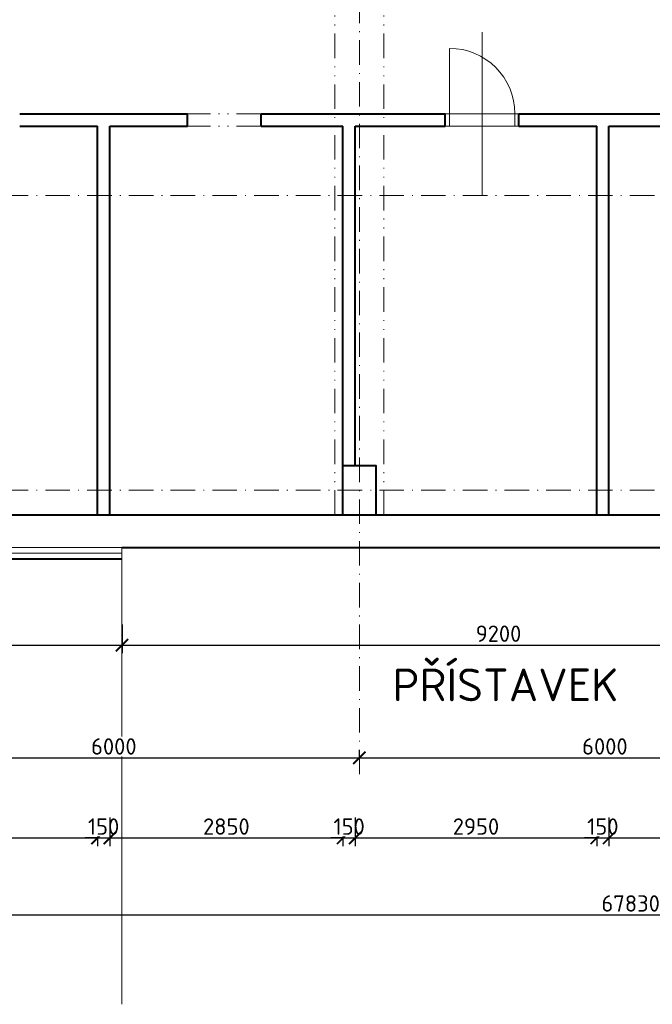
# Model space of a CAD drawing. Header units: metres. Extents: x -115250 to 1551995, y -140807 to 374743.
# Tile 130 of 205: x 68497 to 76226, y 139198 to 151231. Entities that reach past the tile are written whole.
import ezdxf

# ---------------------------------------------------------------- set-up
doc = ezdxf.new("R2010")
doc.units = ezdxf.units.M
doc.header["$LTSCALE"] = 100
doc.header["$PDMODE"] = 3
doc.header["$PDSIZE"] = 150
doc.linetypes.add('0102aČERCHOVANÁ', pattern=[5.1, 3, -1, 0.1, -1])
doc.linetypes.add('0103aDVOJČERCHOVANÁ', pattern=[6.2, 3, -1, 0.1, -1, 0.1, -1])
doc.layers.get('Defpoints').update_dxf_attribs({"lineweight": 9})
for name, color, linetype, lineweight in [('010-izolace EPS', 12, '0109IZOLACEEPS', 9), ('010-kota', 3, 'Continuous', 9), ('010-tlusta', 10, 'Continuous', 40), ('910-dvere', 7, 'Continuous', 15), ('910-osa', 8, '0102aČERCHOVANÁ', 9), ('910-popis', 3, 'Continuous', 9), ('910-tenka', 4, 'Continuous', 15), ('910-tenka nad', 4, '0103aDVOJČERCHOVANÁ', 15), ('910-tlusta', 6, 'Continuous', 40)]:
    doc.layers.add(name, color=color, linetype=linetype, lineweight=lineweight)
doc.styles.add('ISOCPEUR', font='isocpeur.ttf')
doc.styles.get("Standard").update_dxf_attribs({"font": 'isocpeur.ttf'})
doc.linetypes.add('0109IZOLACEEPS', pattern='A,1e-05,[2,atsunami.shx,S=0.4871,R=0,X=0,Y=0],-0.9742,[2,atsunami.shx,S=0.4871,R=180,X=0,Y=0],-1e-05', length=0.97422)
doc.dimstyles.new('TSUNAMI_100', dxfattribs={"dimscale": 100, "dimtxt": 2, "dimasz": 1.5, "dimexe": 1, "dimexo": 2, "dimgap": 0.4, "dimtad": 1, "dimdec": 0, "dimrnd": 5, "dimzin": 0, "dimtxsty": 'ISOCPEUR', "dimblk1": 'ARCHTICK', "dimblk2": 'ARCHTICK', "dimsah": 1, "dimcen": 0.09, "dimdle": 1, "dimclrd": 256, "dimclre": 256, "dimclrt": 256, "dimadec": 0, "dimazin": 0, "dimtfac": 1, "dimtdec": 0, "dimtix": 1, "dimtmove": 1, "dimatfit": 3, "dimfxlon": 1, "dimtfill": 1, "dimtolj": 1, "dimtzin": 0, "dimarcsym": 0})

# ---------------------------------------------------------------- blocks, each defined once
blk = doc.blocks.new('_ARCHTICK')
at = {"color": 0, "linetype": 'ByBlock', "const_width": 0.15}
blk.add_lwpolyline([(-0.5, -0.5), (0.5, 0.5)], dxfattribs=at)
blk = doc.blocks.new('*D539')
at = {"layer": '010-kota', "lineweight": -2, "transparency": 16777216}
for p, q in [((66647, 142210), (66647, 142310)), ((72647, 142210), (72647, 142310)), ((66547, 142210), (72747, 142210))]:
    blk.add_line(p, q, dxfattribs=at)
at = {"layer": 'Defpoints', "color": 0, "transparency": 16777216}
for p in [(66647, 142210), (72647, 142210), (72647, 142210)]:
    blk.add_point(p, dxfattribs=at)
at = {"layer": '010-kota', "lineweight": -2, "transparency": 16777216, "xscale": 150, "yscale": 150, "zscale": 150, "rotation": 180}
blk.add_blockref('_ARCHTICK', (66647, 142210), dxfattribs=at)
at = {"layer": '010-kota', "lineweight": -2, "transparency": 16777216, "xscale": 150, "yscale": 150, "zscale": 150}
blk.add_blockref('_ARCHTICK', (72647, 142210), dxfattribs=at)
at = {"layer": '010-kota', "transparency": 16777216, "insert": (69647, 142350), "char_height": 200, "attachment_point": 5, "style": 'ISOCPEUR', "bg_fill": 3, "box_fill_scale": 1.1, "bg_fill_color": 256, "bg_fill_true_color": 13158600, "bg_fill_transparency": 0}
blk.add_mtext('\\A1;6000', dxfattribs=at)
blk = doc.blocks.new('*D540')
at = {"layer": '010-kota', "lineweight": -2, "transparency": 16777216}
for p, q in [((72647, 142210), (72647, 142310)), ((78647, 142210), (78647, 142310)), ((72547, 142210), (78747, 142210))]:
    blk.add_line(p, q, dxfattribs=at)
at = {"layer": 'Defpoints', "color": 0, "transparency": 16777216}
for p in [(72647, 142210), (78647, 142210), (78647, 142210)]:
    blk.add_point(p, dxfattribs=at)
at = {"layer": '010-kota', "lineweight": -2, "transparency": 16777216, "xscale": 150, "yscale": 150, "zscale": 150, "rotation": 180}
blk.add_blockref('_ARCHTICK', (72647, 142210), dxfattribs=at)
at = {"layer": '010-kota', "lineweight": -2, "transparency": 16777216, "xscale": 150, "yscale": 150, "zscale": 150}
blk.add_blockref('_ARCHTICK', (78647, 142210), dxfattribs=at)
at = {"layer": '010-kota', "transparency": 16777216, "insert": (75647, 142350), "char_height": 200, "attachment_point": 5, "style": 'ISOCPEUR', "bg_fill": 3, "box_fill_scale": 1.1, "bg_fill_color": 256, "bg_fill_true_color": 13158600, "bg_fill_transparency": 0}
blk.add_mtext('\\A1;6000', dxfattribs=at)
blk = doc.blocks.new('*D552')
at = {"layer": '010-kota', "lineweight": -2, "transparency": 16777216}
for p, q in [((64737, 141481), (64737, 141131)), ((69447, 141481), (69447, 141131)), ((64637, 141231), (69547, 141231))]:
    blk.add_line(p, q, dxfattribs=at)
at = {"layer": 'Defpoints', "color": 0, "transparency": 16777216}
for p in [(64737, 145181), (69447, 145181), (69447, 141231)]:
    blk.add_point(p, dxfattribs=at)
at = {"layer": '010-kota', "lineweight": -2, "transparency": 16777216, "xscale": 150, "yscale": 150, "zscale": 150, "rotation": 180}
blk.add_blockref('_ARCHTICK', (64737, 141231), dxfattribs=at)
at = {"layer": '010-kota', "lineweight": -2, "transparency": 16777216, "xscale": 150, "yscale": 150, "zscale": 150}
blk.add_blockref('_ARCHTICK', (69447, 141231), dxfattribs=at)
at = {"layer": '010-kota', "transparency": 16777216, "insert": (67092, 141371), "char_height": 200, "attachment_point": 5, "style": 'ISOCPEUR', "bg_fill": 3, "box_fill_scale": 1.1, "bg_fill_color": 256, "bg_fill_true_color": 13158600, "bg_fill_transparency": 0}
blk.add_mtext('\\A1;4710', dxfattribs=at)
blk = doc.blocks.new('*D553')
at = {"layer": '010-kota', "lineweight": -2, "transparency": 16777216}
for p, q in [((69447, 141481), (69447, 141131)), ((69597, 141481), (69597, 141131)), ((69447, 141231), (69297, 141231)), ((69447, 141231), (69597, 141231)), ((69597, 141231), (69747, 141231))]:
    blk.add_line(p, q, dxfattribs=at)
at = {"layer": 'Defpoints', "color": 0, "transparency": 16777216}
for p in [(69447, 145181), (69597, 145181)]:
    blk.add_point(p, dxfattribs=at)
at = {"layer": '010-kota', "lineweight": -2, "transparency": 16777216, "xscale": 150, "yscale": 150, "zscale": 150}
blk.add_blockref('_ARCHTICK', (69447, 141231), dxfattribs=at)
at = {"layer": '010-kota', "lineweight": -2, "transparency": 16777216, "xscale": 150, "yscale": 150, "zscale": 150, "rotation": 180}
blk.add_blockref('_ARCHTICK', (69597, 141231), dxfattribs=at)
at = {"layer": '010-kota', "transparency": 16777216, "insert": (69522, 141371), "char_height": 200, "attachment_point": 5, "style": 'ISOCPEUR', "bg_fill": 3, "box_fill_scale": 1.1, "bg_fill_color": 256, "bg_fill_true_color": 13158600, "bg_fill_transparency": 0}
blk.add_mtext('\\A1;150', dxfattribs=at)
at = {"layer": 'Defpoints', "color": 0, "transparency": 16777216}
blk.add_point((69597, 141231), dxfattribs=at)
blk = doc.blocks.new('*D554')
at = {"layer": '010-kota', "lineweight": -2, "transparency": 16777216}
for p, q in [((69597, 141481), (69597, 141131)), ((72447, 141481), (72447, 141131)), ((69497, 141231), (72547, 141231))]:
    blk.add_line(p, q, dxfattribs=at)
at = {"layer": 'Defpoints', "color": 0, "transparency": 16777216}
for p in [(69597, 145181), (72447, 145181), (72447, 141231)]:
    blk.add_point(p, dxfattribs=at)
at = {"layer": '010-kota', "lineweight": -2, "transparency": 16777216, "xscale": 150, "yscale": 150, "zscale": 150, "rotation": 180}
blk.add_blockref('_ARCHTICK', (69597, 141231), dxfattribs=at)
at = {"layer": '010-kota', "lineweight": -2, "transparency": 16777216, "xscale": 150, "yscale": 150, "zscale": 150}
blk.add_blockref('_ARCHTICK', (72447, 141231), dxfattribs=at)
at = {"layer": '010-kota', "transparency": 16777216, "insert": (71022, 141371), "char_height": 200, "attachment_point": 5, "style": 'ISOCPEUR', "bg_fill": 3, "box_fill_scale": 1.1, "bg_fill_color": 256, "bg_fill_true_color": 13158600, "bg_fill_transparency": 0}
blk.add_mtext('\\A1;2850', dxfattribs=at)
blk = doc.blocks.new('*D555')
at = {"layer": '010-kota', "lineweight": -2, "transparency": 16777216}
for p, q in [((72447, 141481), (72447, 141131)), ((72597, 141481), (72597, 141131)), ((72447, 141231), (72297, 141231)), ((72447, 141231), (72597, 141231)), ((72597, 141231), (72747, 141231))]:
    blk.add_line(p, q, dxfattribs=at)
at = {"layer": 'Defpoints', "color": 0, "transparency": 16777216}
for p in [(72447, 145781), (72597, 145781)]:
    blk.add_point(p, dxfattribs=at)
at = {"layer": '010-kota', "lineweight": -2, "transparency": 16777216, "xscale": 150, "yscale": 150, "zscale": 150}
blk.add_blockref('_ARCHTICK', (72447, 141231), dxfattribs=at)
at = {"layer": '010-kota', "lineweight": -2, "transparency": 16777216, "xscale": 150, "yscale": 150, "zscale": 150, "rotation": 180}
blk.add_blockref('_ARCHTICK', (72597, 141231), dxfattribs=at)
at = {"layer": '010-kota', "transparency": 16777216, "insert": (72522, 141371), "char_height": 200, "attachment_point": 5, "style": 'ISOCPEUR', "bg_fill": 3, "box_fill_scale": 1.1, "bg_fill_color": 256, "bg_fill_true_color": 13158600, "bg_fill_transparency": 0}
blk.add_mtext('\\A1;150', dxfattribs=at)
at = {"layer": 'Defpoints', "color": 0, "transparency": 16777216}
blk.add_point((72597, 141231), dxfattribs=at)
blk = doc.blocks.new('*D556')
at = {"layer": '010-kota', "lineweight": -2, "transparency": 16777216}
for p, q in [((72597, 141481), (72597, 141131)), ((75547, 141481), (75547, 141131)), ((72497, 141231), (75647, 141231))]:
    blk.add_line(p, q, dxfattribs=at)
at = {"layer": 'Defpoints', "color": 0, "transparency": 16777216}
for p in [(72597, 145781), (75547, 145781), (75547, 141231)]:
    blk.add_point(p, dxfattribs=at)
at = {"layer": '010-kota', "lineweight": -2, "transparency": 16777216, "xscale": 150, "yscale": 150, "zscale": 150, "rotation": 180}
blk.add_blockref('_ARCHTICK', (72597, 141231), dxfattribs=at)
at = {"layer": '010-kota', "lineweight": -2, "transparency": 16777216, "xscale": 150, "yscale": 150, "zscale": 150}
blk.add_blockref('_ARCHTICK', (75547, 141231), dxfattribs=at)
at = {"layer": '010-kota', "transparency": 16777216, "insert": (74072, 141371), "char_height": 200, "attachment_point": 5, "style": 'ISOCPEUR', "bg_fill": 3, "box_fill_scale": 1.1, "bg_fill_color": 256, "bg_fill_true_color": 13158600, "bg_fill_transparency": 0}
blk.add_mtext('\\A1;2950', dxfattribs=at)
blk = doc.blocks.new('*D557')
at = {"layer": '010-kota', "lineweight": -2, "transparency": 16777216}
for p, q in [((75547, 141481), (75547, 141131)), ((75697, 141481), (75697, 141131)), ((75547, 141231), (75397, 141231)), ((75547, 141231), (75697, 141231)), ((75697, 141231), (75847, 141231))]:
    blk.add_line(p, q, dxfattribs=at)
at = {"layer": 'Defpoints', "color": 0, "transparency": 16777216}
for p in [(75547, 145181), (75697, 145181)]:
    blk.add_point(p, dxfattribs=at)
at = {"layer": '010-kota', "lineweight": -2, "transparency": 16777216, "xscale": 150, "yscale": 150, "zscale": 150}
blk.add_blockref('_ARCHTICK', (75547, 141231), dxfattribs=at)
at = {"layer": '010-kota', "lineweight": -2, "transparency": 16777216, "xscale": 150, "yscale": 150, "zscale": 150, "rotation": 180}
blk.add_blockref('_ARCHTICK', (75697, 141231), dxfattribs=at)
at = {"layer": '010-kota', "transparency": 16777216, "insert": (75622, 141371), "char_height": 200, "attachment_point": 5, "style": 'ISOCPEUR', "bg_fill": 3, "box_fill_scale": 1.1, "bg_fill_color": 256, "bg_fill_true_color": 13158600, "bg_fill_transparency": 0}
blk.add_mtext('\\A1;150', dxfattribs=at)
at = {"layer": 'Defpoints', "color": 0, "transparency": 16777216}
blk.add_point((75697, 141231), dxfattribs=at)
blk = doc.blocks.new('*D558')
at = {"layer": '010-kota', "lineweight": -2, "transparency": 16777216}
for p, q in [((75697, 141481), (75697, 141131)), ((78447, 141481), (78447, 141131)), ((75597, 141231), (78547, 141231))]:
    blk.add_line(p, q, dxfattribs=at)
at = {"layer": 'Defpoints', "color": 0, "transparency": 16777216}
for p in [(75697, 145181), (78447, 145181), (78447, 141231)]:
    blk.add_point(p, dxfattribs=at)
at = {"layer": '010-kota', "lineweight": -2, "transparency": 16777216, "xscale": 150, "yscale": 150, "zscale": 150, "rotation": 180}
blk.add_blockref('_ARCHTICK', (75697, 141231), dxfattribs=at)
at = {"layer": '010-kota', "lineweight": -2, "transparency": 16777216, "xscale": 150, "yscale": 150, "zscale": 150}
blk.add_blockref('_ARCHTICK', (78447, 141231), dxfattribs=at)
at = {"layer": '010-kota', "transparency": 16777216, "insert": (77072, 141371), "char_height": 200, "attachment_point": 5, "style": 'ISOCPEUR', "bg_fill": 3, "box_fill_scale": 1.1, "bg_fill_color": 256, "bg_fill_true_color": 13158600, "bg_fill_transparency": 0}
blk.add_mtext('\\A1;2750', dxfattribs=at)
blk = doc.blocks.new('*D585')
at = {"layer": '010-kota', "lineweight": -2, "transparency": 16777216}
for p, q in [((42047, 140541), (42047, 140191)), ((109877, 140541), (109877, 140191)), ((41947, 140291), (109977, 140291))]:
    blk.add_line(p, q, dxfattribs=at)
at = {"layer": 'Defpoints', "color": 0, "transparency": 16777216}
for p in [(42047, 144781), (109877, 144781), (109877, 140291)]:
    blk.add_point(p, dxfattribs=at)
at = {"layer": '010-kota', "lineweight": -2, "transparency": 16777216, "xscale": 150, "yscale": 150, "zscale": 150, "rotation": 180}
blk.add_blockref('_ARCHTICK', (42047, 140291), dxfattribs=at)
at = {"layer": '010-kota', "lineweight": -2, "transparency": 16777216, "xscale": 150, "yscale": 150, "zscale": 150}
blk.add_blockref('_ARCHTICK', (109877, 140291), dxfattribs=at)
at = {"layer": '010-kota', "transparency": 16777216, "insert": (75962, 140431), "char_height": 200, "attachment_point": 5, "style": 'ISOCPEUR', "bg_fill": 3, "box_fill_scale": 1.1, "bg_fill_color": 256, "bg_fill_true_color": 13158600, "bg_fill_transparency": 0}
blk.add_mtext('\\A1;67830', dxfattribs=at)
blk = doc.blocks.new('*D757')
at = {"layer": '010-kota', "lineweight": -2, "transparency": 16777216}
for p, q in [((63797, 143838), (63797, 143488)), ((69747, 143838), (69747, 143488)), ((63697, 143588), (69847, 143588))]:
    blk.add_line(p, q, dxfattribs=at)
at = {"layer": 'Defpoints', "color": 0, "transparency": 16777216}
for p in [(63797, 144781), (69747, 144781), (69747, 143588)]:
    blk.add_point(p, dxfattribs=at)
at = {"layer": '010-kota', "lineweight": -2, "transparency": 16777216, "xscale": 150, "yscale": 150, "zscale": 150, "rotation": 180}
blk.add_blockref('_ARCHTICK', (63797, 143588), dxfattribs=at)
at = {"layer": '010-kota', "lineweight": -2, "transparency": 16777216, "xscale": 150, "yscale": 150, "zscale": 150}
blk.add_blockref('_ARCHTICK', (69747, 143588), dxfattribs=at)
at = {"layer": '010-kota', "transparency": 16777216, "insert": (66772, 143728), "char_height": 200, "attachment_point": 5, "style": 'ISOCPEUR', "bg_fill": 3, "box_fill_scale": 1.1, "bg_fill_color": 256, "bg_fill_true_color": 13158600, "bg_fill_transparency": 0}
blk.add_mtext('\\A1;5950', dxfattribs=at)
blk = doc.blocks.new('*D758')
at = {"layer": '010-kota', "lineweight": -2, "transparency": 16777216}
for p, q in [((69747, 143838), (69747, 143488)), ((78947, 143838), (78947, 143488)), ((69647, 143588), (79047, 143588))]:
    blk.add_line(p, q, dxfattribs=at)
at = {"layer": 'Defpoints', "color": 0, "transparency": 16777216}
for p in [(69747, 144781), (78947, 144781), (78947, 143588)]:
    blk.add_point(p, dxfattribs=at)
at = {"layer": '010-kota', "lineweight": -2, "transparency": 16777216, "xscale": 150, "yscale": 150, "zscale": 150, "rotation": 180}
blk.add_blockref('_ARCHTICK', (69747, 143588), dxfattribs=at)
at = {"layer": '010-kota', "lineweight": -2, "transparency": 16777216, "xscale": 150, "yscale": 150, "zscale": 150}
blk.add_blockref('_ARCHTICK', (78947, 143588), dxfattribs=at)
at = {"layer": '010-kota', "transparency": 16777216, "insert": (74347, 143728), "char_height": 200, "attachment_point": 5, "style": 'ISOCPEUR', "bg_fill": 3, "box_fill_scale": 1.1, "bg_fill_color": 256, "bg_fill_true_color": 13158600, "bg_fill_transparency": 0}
blk.add_mtext('\\A1;9200', dxfattribs=at)

msp = doc.modelspace()

# ---------------------------------------------------------------- linework, layer by layer
at = {"layer": '910-dvere'}
for p, q in [((74147, 149085.5), (74147, 151077)), ((73747, 149931.2), (73747, 150881.2)), ((73697, 150081.2), (74597, 150081.2)), ((74547, 149931.2), (74547, 150081.2)), ((73697, 149931.2), (74597, 149931.2))]:
    msp.add_line(p, q, dxfattribs=at)
msp.add_arc((73747, 150081.2), 800, 0, 90, dxfattribs=at)
at = {"layer": '910-osa'}
for p, q in [((72647, 142009.5), (72647, 163690.5)), ((40251.5, 149081.2), (88627, 149081.2)), ((40251.5, 145481.2), (114312.1, 145481.2))]:
    msp.add_line(p, q, dxfattribs=at)
at = {"layer": '910-tenka'}
msp.add_lwpolyline([(69746.7, 144781.2), (69746.7, 139198.5)], dxfattribs=at)
at = {"layer": '910-tenka nad', "linetype": '0103aDVOJČERCHOVANÁ'}
for p, q in [((72347, 145181.2), (72347, 160181.2)), ((72947, 145181.2), (72947, 160181.2)), ((71447, 150081.2), (70547, 150081.2)), ((71447, 149931.2), (70547, 149931.2))]:
    msp.add_line(p, q, dxfattribs=at)
at = {"layer": '910-tlusta'}
for p, q in [((68497, 150081.2), (70547, 150081.2)), ((70547, 149931.2), (70547, 150081.2)), ((71447, 150081.2), (73697, 150081.2)), ((71447, 149931.2), (71447, 150081.2)), ((73697, 149931.2), (73697, 150081.2)), ((74597, 150081.2), (76647, 150081.2)), ((74597, 149931.2), (74597, 150081.2)), ((68497, 149931.2), (69447, 149931.2)), ((69597, 149931.2), (70547, 149931.2)), ((69597, 145181.2), (69597, 149931.2)), ((71447, 149931.2), (72447, 149931.2)), ((72597, 149931.2), (73697, 149931.2)), ((72597, 145781.2), (72597, 149931.2)), ((74597, 149931.2), (75547, 149931.2)), ((75547, 145181.2), (75547, 149931.2)), ((75697, 149931.2), (76647, 149931.2)), ((75697, 145181.2), (75697, 149931.2)), ((63797, 145181.2), (69447, 145181.2)), ((69447, 145181.2), (79497, 145181.2)), ((69746.7, 144781.2), (78947, 144781.2))]:
    msp.add_line(p, q, dxfattribs=at)
for points in [[(69447, 145181.2), (69447, 149931.2)], [(72447, 145181.2), (72447, 149931.2)], [(72447, 145781.2), (72847, 145781.2), (72847, 145181.2)]]:
    msp.add_lwpolyline(points, dxfattribs=at)

# ---------------------------------------------------------------- texts
at = {"layer": '910-popis'}
msp.add_text('PŘÍSTAVEK', height=400, dxfattribs=at).set_placement((73052.2, 142902.2))

# ---------------------------------------------------------------- next in the draw order: dimensions: what is measured, and where the dimension line sits
at = {"layer": '010-kota'}
dim = msp.add_linear_dim(base=(72647, 142209.5), p1=(66647, 142209.5), p2=(72647, 142209.5), dimstyle='TSUNAMI_100', dxfattribs=at)
dim.commit()
dim.dimension.update_dxf_attribs({"geometry": '*D539', "text_midpoint": (69647, 142349.5)})

# ---------------------------------------------------------------- next in the draw order: dimensions: what is measured, and where the dimension line sits
for base, p1, p2, picture, middle in [((69447, 141230.8), (64737, 145181.2), (69447, 145181.2), '*D552', (67092, 141370.8)), ((78647, 142209.5), (72647, 142209.5), (78647, 142209.5), '*D540', (75647, 142349.5))]:
    dim = msp.add_linear_dim(base=base, p1=p1, p2=p2, dimstyle='TSUNAMI_100', dxfattribs=at)
    dim.commit()
    dim.dimension.update_dxf_attribs({"geometry": picture, "text_midpoint": middle})

# ---------------------------------------------------------------- next in the draw order: dimensions: what is measured, and where the dimension line sits
dim = msp.add_linear_dim(base=(69597, 141230.8), p1=(69447, 145181.2), p2=(69597, 145181.2), dimstyle='TSUNAMI_100', dxfattribs=at)
dim.commit()
dim.dimension.update_dxf_attribs({"geometry": '*D553', "text_midpoint": (69522, 141370.8)})

# ---------------------------------------------------------------- next in the draw order: dimensions: what is measured, and where the dimension line sits
dim = msp.add_linear_dim(base=(72447, 141230.8), p1=(69597, 145180.6), p2=(72447, 145181.2), dimstyle='TSUNAMI_100', dxfattribs=at)
dim.commit()
dim.dimension.update_dxf_attribs({"geometry": '*D554', "text_midpoint": (71022, 141370.8)})

# ---------------------------------------------------------------- next in the draw order: dimensions: what is measured, and where the dimension line sits
dim = msp.add_linear_dim(base=(72597, 141230.8), p1=(72447, 145781.2), p2=(72597, 145781.2), dimstyle='TSUNAMI_100', dxfattribs=at)
dim.commit()
dim.dimension.update_dxf_attribs({"geometry": '*D555', "text_midpoint": (72522, 141370.8)})

# ---------------------------------------------------------------- next in the draw order: dimensions: what is measured, and where the dimension line sits
dim = msp.add_linear_dim(base=(75547, 141230.8), p1=(72597, 145781.2), p2=(75547, 145781.2), dimstyle='TSUNAMI_100', dxfattribs=at)
dim.commit()
dim.dimension.update_dxf_attribs({"geometry": '*D556', "text_midpoint": (74072, 141370.8)})

# ---------------------------------------------------------------- next in the draw order: dimensions: what is measured, and where the dimension line sits
dim = msp.add_linear_dim(base=(75697, 141230.8), p1=(75547, 145181.2), p2=(75697, 145181.2), dimstyle='TSUNAMI_100', dxfattribs=at)
dim.commit()
dim.dimension.update_dxf_attribs({"geometry": '*D557', "text_midpoint": (75622, 141370.8)})

# ---------------------------------------------------------------- next in the draw order: dimensions: what is measured, and where the dimension line sits
dim = msp.add_linear_dim(base=(78447, 141230.8), p1=(75697, 145181.2), p2=(78447, 145181.2), dimstyle='TSUNAMI_100', dxfattribs=at)
dim.commit()
dim.dimension.update_dxf_attribs({"geometry": '*D558', "text_midpoint": (77072, 141370.8)})

# ---------------------------------------------------------------- next in the draw order: dimensions: what is measured, and where the dimension line sits
dim = msp.add_linear_dim(base=(109877, 140291.2), p1=(42047, 144781.2), p2=(109877, 144781.2), dimstyle='TSUNAMI_100', dxfattribs=at)
dim.commit()
dim.dimension.update_dxf_attribs({"geometry": '*D585', "text_midpoint": (75962, 140431.2)})

# ---------------------------------------------------------------- next in the draw order: dimensions: what is measured, and where the dimension line sits
dim = msp.add_linear_dim(base=(69746.7, 143588), p1=(63797, 144781.2), p2=(69746.7, 144781.2), dimstyle='TSUNAMI_100', dxfattribs=at)
dim.commit()
dim.dimension.update_dxf_attribs({"geometry": '*D757', "text_midpoint": (66771.9, 143728)})

# ---------------------------------------------------------------- next in the draw order: dimensions: what is measured, and where the dimension line sits
dim = msp.add_linear_dim(base=(78947, 143588), p1=(69746.7, 144781.2), p2=(78947, 144781.2), dimstyle='TSUNAMI_100', dxfattribs=at)
dim.commit()
dim.dimension.update_dxf_attribs({"geometry": '*D758', "text_midpoint": (74346.9, 143728)})

# ---------------------------------------------------------------- next in the draw order: linework, layer by layer
at = {"layer": '010-izolace EPS', "ltscale": 1.4}
msp.add_line((57317, 144711.2), (69746.7, 144711.2), dxfattribs=at)
at = {"layer": '010-tlusta'}
msp.add_lwpolyline([(57347, 145001.2), (57317, 145001.2), (57317, 144781.2), (57317, 144641.2), (69746.7, 144641.2)], dxfattribs=at)
at = {"layer": '910-tenka'}
msp.add_line((63797, 144781.2), (69746.7, 144781.2), dxfattribs=at)

doc.saveas('drawing.dxf')
